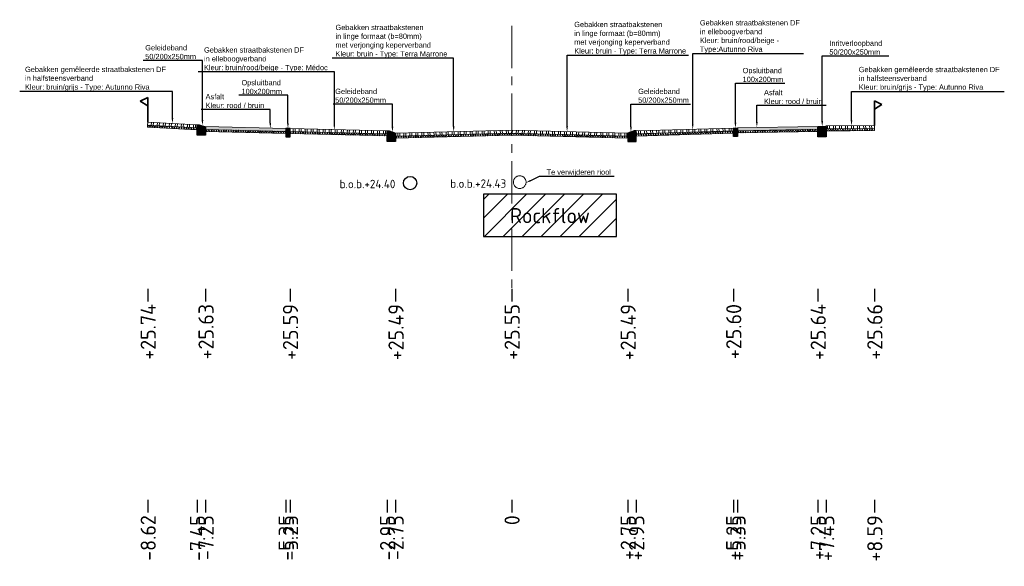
# Model space of a CAD drawing. Header units: metres. Extents: x 198530 to 198748, y 355169 to 355318.
# Tile 19 of 37: x 198570 to 198593, y 355303 to 355316. Entities that reach past the tile are written whole.
import ezdxf
from ezdxf import colors
from ezdxf.entities.mleader import LeaderData, LeaderLine
from ezdxf.math import Vec2, Vec3

# ---------------------------------------------------------------- set-up
doc = ezdxf.new("R2010")
doc.units = ezdxf.units.M
doc.linetypes.add('AM-AS', pattern=[16, 10, -2, 2, -2])
doc.linetypes.add('RI-GWA', pattern=[18.45, 6, -1.8, 1.75, -1.8, 1.75, -1.8, 1.75, -1.8])
doc.layers.get('Defpoints').update_dxf_attribs({"lineweight": 25})
for name, color, linetype, lineweight in [('B-WE-RI-GWA-BESTAANDE RIOLERING', 252, 'RI-GWA', 18), ('C3D-LABELS', 7, 'Continuous', 25), ('N-WE-AM-AS-G', 10, 'AM-AS', 18), ('N-WE-VH-VERHARDING_FUNDERING-G', 7, 'Continuous', 35), ('X-XX-AL-T25', 7, 'Continuous', 25)]:
    doc.layers.add(name, color=color, linetype=linetype, lineweight=lineweight)
for name, color, linetype in [('N-WE-AL-DETAIL-G', 7, 'Continuous'), ('N-WE-RI-DWA-NIEUWE RIOLERING', 7, 'Continuous'), ('N-WE-VH-ROCKFLOW-G', 10, 'Continuous')]:
    doc.layers.add(name, color=color, linetype=linetype)
doc.styles.add('NLCS-ISO', font='NLCS-ISO.ttf')
doc.styles.add('NLCS-ISO-M200-T25', font='NLCS-ISO.ttf', dxfattribs={"height": 0.5})
doc.styles.add('NLCS-ISO-M50-T25', font='NLCS-ISO.ttf', dxfattribs={"height": 0.125})
pattern_1 = [(60, (-3613.88653, -302.51122), (-0.0433012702, 0.025), []), (120, (-3613.88653, -302.51122), (-0.0433012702, -0.025), [])]

# ---------------------------------------------------------------- blocks, each defined once
blk = doc.blocks.new('*U12')
at = {"lineweight": 9}
h = blk.add_hatch(dxfattribs=at)
h.set_pattern_fill('ANSI32', color=252, scale=0.015, angle=47)
h.paths.add_polyline_path([(0, 0), (-2.75, -0.069), (-2.749, -0.139), (0.001, -0.07)])
h = blk.add_hatch(dxfattribs=at)
h.set_pattern_fill('AVH-ASFALT', color=252, scale=0.05, pattern_type=2)
h.set_pattern_definition(pattern_1)
h.paths.add_polyline_path([(0.001, -0.07), (-2.749, -0.139), (-2.749, -0.189), (0.001, -0.12)])
for points in [[(0.001, -0.12), (-2.749, -0.189), (-2.75, -0.069), (0, 0)], [(0.001, -0.07), (-2.749, -0.139)]]:
    blk.add_lwpolyline(points, dxfattribs=at)
at = {"layer": 'Defpoints', "color": 6, "lineweight": 9}
for points in [[(0, 0), (-2.75, -0.069), (-2.749, -0.139), (0.001, -0.07)], [(0.001, -0.07), (-2.749, -0.139), (-2.749, -0.189), (0.001, -0.12)]]:
    blk.add_lwpolyline(points, close=True, dxfattribs=at)
blk = doc.blocks.new('*U14')
at = {"lineweight": 9}
h = blk.add_hatch(dxfattribs=at)
h.set_pattern_fill('ANSI32', color=252, scale=0.015, angle=47)
h.paths.add_polyline_path([(0, 0), (-2.75, -0.069), (-2.749, -0.139), (0.001, -0.07)])
h = blk.add_hatch(dxfattribs=at)
h.set_pattern_fill('AVH-ASFALT', color=252, scale=0.05, pattern_type=2)
h.set_pattern_definition(pattern_1)
h.paths.add_polyline_path([(0.001, -0.07), (-2.749, -0.139), (-2.749, -0.189), (0.001, -0.12)])
for points in [[(0.001, -0.12), (-2.749, -0.189), (-2.75, -0.069), (0, 0)], [(0.001, -0.07), (-2.749, -0.139)]]:
    blk.add_lwpolyline(points, dxfattribs=at)
at = {"layer": 'Defpoints', "color": 6, "lineweight": 9}
for points in [[(0, 0), (-2.75, -0.069), (-2.749, -0.139), (0.001, -0.07)], [(0.001, -0.07), (-2.749, -0.139), (-2.749, -0.189), (0.001, -0.12)]]:
    blk.add_lwpolyline(points, close=True, dxfattribs=at)
blk = doc.blocks.new('Geleideband_5-20x25')
at = {"layer": 'N-WE-AL-DETAIL-G'}
h = blk.add_hatch(color=252, dxfattribs=at)
h.dxf.hatch_style = 1
h.paths.add_polyline_path([(0.2, -0.25), (0, -0.25), (0, 0), (0.05, 0), (0.2, -0.05)])
blk.add_lwpolyline([(0.2, -0.25), (0, -0.25), (0, 0), (0.05, 0), (0.2, -0.05)], close=True)
blk = doc.blocks.new('*U13')
at = {"lineweight": 9}
h = blk.add_hatch(dxfattribs=at)
h.set_pattern_fill('ANSI32', color=252, scale=0.015, angle=47)
h.paths.add_polyline_path([(0, 0), (-2.3, -0.057), (-2.299, -0.127), (0.001, -0.07)])
h = blk.add_hatch(dxfattribs=at)
h.set_pattern_fill('AVH-ASFALT', color=252, scale=0.05, pattern_type=2)
h.set_pattern_definition(pattern_1)
h.paths.add_polyline_path([(0.001, -0.07), (-2.299, -0.127), (-2.299, -0.177), (0.001, -0.12)])
for points in [[(0.001, -0.12), (-2.299, -0.177), (-2.3, -0.057), (0, 0)], [(0.001, -0.07), (-2.299, -0.127)]]:
    blk.add_lwpolyline(points, dxfattribs=at)
at = {"layer": 'Defpoints', "color": 6, "lineweight": 9}
for points in [[(0, 0), (-2.3, -0.057), (-2.299, -0.127), (0.001, -0.07)], [(0.001, -0.07), (-2.299, -0.127), (-2.299, -0.177), (0.001, -0.12)]]:
    blk.add_lwpolyline(points, close=True, dxfattribs=at)
blk = doc.blocks.new('Opsluitband_100x200')
at = {"layer": 'N-WE-AL-DETAIL-G'}
h = blk.add_hatch(color=252, dxfattribs=at)
h.dxf.hatch_style = 1
h.paths.add_polyline_path([(0.1, 0), (0, 0), (0, -0.2), (0.1, -0.2)])
blk.add_lwpolyline([(0, -0.2), (0, 0), (0.1, 0), (0.1, -0.2)], close=True)
blk = doc.blocks.new('*U103')
at = {"lineweight": 9}
h = blk.add_hatch(color=252, dxfattribs=at)
h.dxf.hatch_style = 1
h.paths.add_polyline_path([(0, 0), (-1.9, -0.048), (-1.899, -0.117), (0.001, -0.07)])
h = blk.add_hatch(dxfattribs=at)
h.set_pattern_fill('AVH-ASFALT', color=252, scale=0.05, pattern_type=2)
h.set_pattern_definition(pattern_1)
h.paths.add_polyline_path([(0.001, -0.07), (-1.899, -0.117), (-1.899, -0.167), (0.001, -0.12)])
for points in [[(0.001, -0.12), (-1.899, -0.167), (-1.9, -0.048), (0, 0)], [(0.001, -0.07), (-1.899, -0.117)]]:
    blk.add_lwpolyline(points, dxfattribs=at)
at = {"layer": 'Defpoints', "color": 6, "lineweight": 9}
for points in [[(0, 0), (-1.9, -0.048), (-1.899, -0.117), (0.001, -0.07)], [(0.001, -0.07), (-1.899, -0.117), (-1.899, -0.167), (0.001, -0.12)]]:
    blk.add_lwpolyline(points, close=True, dxfattribs=at)
blk = doc.blocks.new('*U89')
at = {"lineweight": 9}
h = blk.add_hatch(dxfattribs=at)
h.set_pattern_fill('ANSI32', color=252, scale=0.015, angle=47)
h.paths.add_polyline_path([(0, 0), (-1.17, -0.029), (-1.169, -0.099), (0.001, -0.07)])
h = blk.add_hatch(dxfattribs=at)
h.set_pattern_fill('AVH-ASFALT', color=252, scale=0.05, pattern_type=2)
h.set_pattern_definition(pattern_1)
h.paths.add_polyline_path([(0.001, -0.07), (-1.169, -0.099), (-1.169, -0.149), (0.001, -0.12)])
for points in [[(0.001, -0.12), (-1.169, -0.149), (-1.17, -0.029), (0, 0)], [(0.001, -0.07), (-1.169, -0.099)]]:
    blk.add_lwpolyline(points, dxfattribs=at)
at = {"layer": 'Defpoints', "color": 6, "lineweight": 9}
for points in [[(0, 0), (-1.17, -0.029), (-1.169, -0.099), (0.001, -0.07)], [(0.001, -0.07), (-1.169, -0.099), (-1.169, -0.149), (0.001, -0.12)]]:
    blk.add_lwpolyline(points, close=True, dxfattribs=at)
blk = doc.blocks.new('OBJ_Grens')
at = {"layer": 'N-WE-VH-VERHARDING_FUNDERING-G'}
for p, q in [((0, 0), (0, 0.586)), ((0, 0.586), (0.179, 0.496)), ((0.179, 0.496), (0, 0.386))]:
    blk.add_line(p, q, dxfattribs=at)
blk = doc.blocks.new('Inritverloopband_20x25')
at = {"layer": 'N-WE-AL-DETAIL-G'}
h = blk.add_hatch(color=252, dxfattribs=at)
h.dxf.hatch_style = 1
h.paths.add_polyline_path([(0.2, -0.25), (0, -0.25), (0, 0), (0.2, 0)])
blk.add_lwpolyline([(0.2, -0.25), (0, -0.25), (0, 0), (0.2, 0)], close=True)
blk.add_lwpolyline([(0.2, 0), (0.2, 0.01)])
blk = doc.blocks.new('*U90')
at = {"lineweight": 9}
h = blk.add_hatch(dxfattribs=at)
h.set_pattern_fill('ANSI32', color=252, scale=0.015, angle=47)
h.paths.add_polyline_path([(0, 0), (-1.14, -0.028), (-1.139, -0.098), (0.001, -0.07)])
h = blk.add_hatch(dxfattribs=at)
h.set_pattern_fill('AVH-ASFALT', color=252, scale=0.05, pattern_type=2)
h.set_pattern_definition(pattern_1)
h.paths.add_polyline_path([(0.001, -0.07), (-1.139, -0.098), (-1.139, -0.148), (0.001, -0.12)])
for points in [[(0.001, -0.12), (-1.139, -0.148), (-1.14, -0.028), (0, 0)], [(0.001, -0.07), (-1.139, -0.098)]]:
    blk.add_lwpolyline(points, dxfattribs=at)
at = {"layer": 'Defpoints', "color": 6, "lineweight": 9}
for points in [[(0, 0), (-1.14, -0.028), (-1.139, -0.098), (0.001, -0.07)], [(0.001, -0.07), (-1.139, -0.098), (-1.139, -0.148), (0.001, -0.12)]]:
    blk.add_lwpolyline(points, close=True, dxfattribs=at)

msp = doc.modelspace()

# ---------------------------------------------------------------- hatches: boundary and pattern name
at = {"layer": 'N-WE-VH-ROCKFLOW-G'}
h = msp.add_hatch(dxfattribs=at)
h.set_pattern_fill('ANSI31', color=256, scale=0.1)
h.set_pattern_definition([(45, (37.951, 22), (-0.22450640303, 0.22450640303), [])])
h.paths.add_polyline_path([(198581.091, 355311.042), (198584.241, 355311.042), (198584.241, 355312.042), (198581.091, 355312.042)])
h.paths.add_polyline_path([(198581.594, 355311.119), (198583.718, 355311.119), (198583.718, 355311.983), (198581.594, 355311.983)], flags=24)

# ---------------------------------------------------------------- linework, layer by layer
at = {"layer": 'B-WE-RI-GWA-BESTAANDE RIOLERING'}
msp.add_circle((198581.95, 355312.326), 0.15, dxfattribs=at)
at = {"layer": 'C3D-LABELS', "color": 7, "linetype": 'Continuous', "lineweight": 25}
for p, q in [((198573.14, 355309.802), (198573.14, 355309.502)), ((198574.51, 355309.802), (198574.51, 355309.502)), ((198576.51, 355309.802), (198576.51, 355309.502)), ((198579.01, 355309.802), (198579.01, 355309.502)), ((198581.76, 355309.802), (198581.76, 355309.502)), ((198584.51, 355309.802), (198584.51, 355309.502)), ((198587.01, 355309.802), (198587.01, 355309.502)), ((198589.011, 355309.802), (198589.011, 355309.502)), ((198590.351, 355309.802), (198590.351, 355309.502)), ((198573.14, 355304.803), (198573.14, 355304.503)), ((198574.31, 355304.803), (198574.31, 355304.503)), ((198574.51, 355304.803), (198574.51, 355304.503)), ((198576.41, 355304.803), (198576.41, 355304.503)), ((198576.51, 355304.803), (198576.51, 355304.503)), ((198578.81, 355304.803), (198578.81, 355304.503)), ((198579.01, 355304.803), (198579.01, 355304.503)), ((198581.76, 355304.803), (198581.76, 355304.503)), ((198584.51, 355304.803), (198584.51, 355304.503)), ((198584.71, 355304.803), (198584.71, 355304.503)), ((198587.01, 355304.803), (198587.01, 355304.503)), ((198587.11, 355304.803), (198587.11, 355304.503)), ((198589.011, 355304.803), (198589.011, 355304.503)), ((198589.211, 355304.803), (198589.211, 355304.503)), ((198590.351, 355304.803), (198590.351, 355304.503))]:
    msp.add_line(p, q, dxfattribs=at)
at = {"layer": 'N-WE-AM-AS-G', "ltscale": 0.1}
msp.add_lwpolyline([(198581.76, 355316.023), (198581.76, 355309.78)], dxfattribs=at)
at = {"layer": 'N-WE-AM-AS-G'}
msp.add_lwpolyline([(198573.14, 355313.713), (198573.14, 355314.082)], dxfattribs=at)
at = {"layer": 'N-WE-RI-DWA-NIEUWE RIOLERING'}
msp.add_circle((198579.354, 355312.304), 0.158, dxfattribs=at)
at = {"layer": 'N-WE-VH-ROCKFLOW-G'}
msp.add_lwpolyline([(198581.091, 355311.042), (198584.241, 355311.042), (198584.241, 355312.042), (198581.091, 355312.042)], close=True, dxfattribs=at)

# ---------------------------------------------------------------- block references
at = {"layer": 'N-WE-AL-DETAIL-G', "xscale": -1}
for name, p in [('OBJ_Grens', (198573.14, 355313.746)), ('*U103', (198574.51, 355313.645)), ('Opsluitband_100x200', (198576.51, 355313.595)), ('*U13', (198576.51, 355313.595)), ('*U14', (198581.76, 355313.556)), ('Geleideband_5-20x25', (198584.71, 355313.538))]:
    msp.add_blockref(name, p, dxfattribs=at)
at = {"layer": 'N-WE-AL-DETAIL-G'}
for name, p in [('OBJ_Grens', (198590.351, 355313.666)), ('Geleideband_5-20x25', (198574.31, 355313.685)), ('Geleideband_5-20x25', (198578.81, 355313.537)), ('*U12', (198581.76, 355313.556)), ('Inritverloopband_20x25', (198589.011, 355313.646))]:
    msp.add_blockref(name, p, dxfattribs=at)
at = {"layer": 'N-WE-AL-DETAIL-G', "xscale": -1}
for name, p, rotation in [('*U89', (198573.14, 355313.746), 358.4248269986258), ('*U13', (198584.71, 355313.537), 3.145721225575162)]:
    msp.add_blockref(name, p, dxfattribs=dict(at, rotation=rotation))
at = {"layer": 'N-WE-AL-DETAIL-G'}
for name, p, rotation in [('*U90', (198590.351, 355313.666), 359.0914376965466), ('Opsluitband_100x200', (198587.01, 355313.606), 0.0002486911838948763), ('*U103', (198589.011, 355313.646), 359.6986036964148)]:
    msp.add_blockref(name, p, dxfattribs=dict(at, rotation=rotation))

# ---------------------------------------------------------------- texts
at = {"layer": 'B-WE-RI-GWA-BESTAANDE RIOLERING', "insert": (198580.305, 355312.392), "char_height": 0.2, "attachment_point": 1, "style": 'NLCS-ISO-M200-T25'}
msp.add_mtext_dynamic_manual_height_columns('b.o.b.+24.43', width=1.70356, gutter_width=2.5, heights=[0.543], dxfattribs=at)
at = {"layer": 'C3D-LABELS', "color": 7, "linetype": 'Continuous', "lineweight": 25, "char_height": 0.36, "attachment_point": 6, "rotation": 90, "style": 'NLCS-ISO'}
for s, insert in [('+25.74', (198573.15, 355309.441)), ('+25.63', (198574.52, 355309.441)), ('+25.59', (198576.52, 355309.441)), ('+25.49', (198579.02, 355309.441)), ('+25.55', (198581.77, 355309.441)), ('+25.49', (198584.52, 355309.441)), ('+25.60', (198587.02, 355309.441)), ('+25.64', (198589.021, 355309.441)), ('+25.66', (198590.361, 355309.441)), ('-8.62', (198573.15, 355304.442)), ('-7.45', (198574.32, 355304.442)), ('-7.25', (198574.52, 355304.442)), ('-5.35', (198576.42, 355304.442)), ('-5.25', (198576.52, 355304.442)), ('-2.95', (198578.82, 355304.442)), ('-2.75', (198579.02, 355304.442)), ('0', (198581.77, 355304.442)), ('+2.75', (198584.52, 355304.442)), ('+2.95', (198584.72, 355304.442)), ('+5.25', (198587.02, 355304.442)), ('+5.35', (198587.12, 355304.442)), ('+7.25', (198589.021, 355304.442)), ('+7.45', (198589.221, 355304.442)), ('+8.59', (198590.361, 355304.442))]:
    msp.add_mtext(s, dxfattribs=dict(at, insert=insert))
at = {"layer": 'N-WE-VH-ROCKFLOW-G', "insert": (198581.72, 355311.713), "char_height": 0.36, "attachment_point": 1, "style": 'NLCS-ISO'}
msp.add_mtext('Rockflow', dxfattribs=at)
at = {"layer": 'X-XX-AL-T25', "insert": (198577.684, 355312.382), "char_height": 0.2, "attachment_point": 1, "style": 'NLCS-ISO-M200-T25'}
msp.add_mtext_dynamic_manual_height_columns('b.o.b.+24.40', width=1.70356, gutter_width=2.5, heights=[0.543], dxfattribs=at)

# ---------------------------------------------------------------- leaders
at = {"layer": 'X-XX-AL-T25'}
ml = msp.add_multileader_mtext('Standard', dxfattribs=at)
ml.set_content('{\\fArial|b0|i0|c0|p34;Gebakken straatbakstenen \\Pin linge formaat (b=80mm) \\Pmet verjonging keperverband\\PKleur: bruin - Type: Terra Marrone}', color=256, style='NLCS-ISO-M50-T25')
ml.set_leader_properties(color=256, linetype='ByLayer', lineweight=-1)
ml.build(insert=Vec2(0, 0))
ml.multileader.update_dxf_attribs({"text_left_attachment_type": 5, "text_right_attachment_type": 5, "dogleg_length": 0.125, "arrow_head_size": 0.125})
ctx = ml.context
ctx.base_point, ctx.char_height, ctx.arrow_head_size, ctx.landing_gap_size, ctx.plane_origin = Vec3(198577.541, 355315.259), 0.125, 0.125, 0.045, Vec3(198580.904, 355313.866)
ctx.left_attachment, ctx.right_attachment = 5, 5
notes = []
notes.append((ctx, [(1, (1, 1, 0), (198580.385, 355315.259), (-1, 0), 0.125, [(0, [(198580.385, 355313.519)], 0, [])])]))
ctx.mtext.insert, ctx.mtext.flow_direction = Vec3(198577.586, 355316.05), 5
ml = msp.add_multileader_mtext('Standard', dxfattribs=at)
ml.set_content('{\\fArial|b0|i0|c0|p34;Gebakken straatbakstenen \\Pin linge formaat (b=80mm) \\Pmet verjonging keperverband\\PKleur: bruin - Type: Terra Marrone}', color=256, style='NLCS-ISO-M50-T25')
ml.set_leader_properties(color=256, linetype='ByLayer', lineweight=-1)
ml.build(insert=Vec2(0, 0))
ml.multileader.update_dxf_attribs({"text_left_attachment_type": 5, "text_right_attachment_type": 5, "dogleg_length": 0.125, "arrow_head_size": 0.125})
ctx = ml.context
ctx.base_point, ctx.char_height, ctx.arrow_head_size, ctx.landing_gap_size, ctx.plane_origin = Vec3(198583.197, 355315.329), 0.125, 0.125, 0.045, Vec3(198583.591, 355313.869)
ctx.left_attachment, ctx.right_attachment = 5, 5
notes.append((ctx, [(0, (1, 1, 0), (198583.072, 355315.329), (1, 0), 0.125, [(0, [(198583.072, 355313.522)], 0, [])])]))
ctx.mtext.insert, ctx.mtext.flow_direction = Vec3(198583.242, 355316.12), 5
ml = msp.add_multileader_mtext('Standard', dxfattribs=at)
ml.set_content('{\\fArial|b0|i0|c0|p34;Gebakken straatbakstenen DF \\Pin elleboogverband\\PKleur: bruin/rood/beige - \\PType:Autunno Riva}', color=256, style='NLCS-ISO-M50-T25')
ml.set_leader_properties(color=256, linetype='ByLayer', lineweight=-1)
ml.build(insert=Vec2(0, 0))
ml.multileader.update_dxf_attribs({"text_left_attachment_type": 5, "text_right_attachment_type": 5, "dogleg_length": 0.125, "arrow_head_size": 0.125})
ctx = ml.context
ctx.base_point, ctx.char_height, ctx.arrow_head_size, ctx.landing_gap_size, ctx.plane_origin = Vec3(198586.173, 355315.369), 0.125, 0.125, 0.045, Vec3(198586.567, 355313.918)
ctx.left_attachment, ctx.right_attachment = 5, 5
notes.append((ctx, [(0, (1, 1, 0), (198586.048, 355315.369), (1, 0), 0.125, [(0, [(198586.048, 355313.571)], 0, [])])]))
ctx.mtext.insert, ctx.mtext.flow_direction = Vec3(198586.218, 355316.16), 5
ml = msp.add_multileader_mtext('Standard', dxfattribs=at)
ml.set_content('{\\fArial|b0|i0|c0|p34;Geleideband\\P50/200x250mm}', color=256, style='NLCS-ISO-M50-T25')
ml.set_leader_properties(color=256, linetype='ByLayer', lineweight=-1)
ml.build(insert=Vec2(0, 0))
ml.multileader.update_dxf_attribs({"text_left_attachment_type": 5, "text_right_attachment_type": 5, "dogleg_length": 0.125, "arrow_head_size": 0.125})
ctx = ml.context
ctx.base_point, ctx.char_height, ctx.arrow_head_size, ctx.landing_gap_size, ctx.plane_origin = Vec3(198573.035, 355315.208), 0.125, 0.125, 0.045, Vec3(198574.954, 355314.018)
ctx.left_attachment, ctx.right_attachment = 5, 5
notes.append((ctx, [(1, (1, 1, 0), (198574.435, 355315.208), (-1, 0), 0.125, [(0, [(198574.435, 355313.67)], 0, [])])]))
ctx.mtext.insert, ctx.mtext.flow_direction = Vec3(198573.08, 355315.57), 5
ml = msp.add_multileader_mtext('Standard', dxfattribs=at)
ml.set_content('{\\fArial|b0|i0|c0|p34;Inritverloopband \\P50/200x250mm}', color=256, style='NLCS-ISO-M50-T25')
ml.set_leader_properties(color=256, linetype='ByLayer', lineweight=-1)
ml.build(insert=Vec2(0, 0))
ml.multileader.update_dxf_attribs({"text_left_attachment_type": 5, "text_right_attachment_type": 5, "dogleg_length": 0.125, "arrow_head_size": 0.125})
ctx = ml.context
ctx.base_point, ctx.char_height, ctx.arrow_head_size, ctx.landing_gap_size, ctx.plane_origin = Vec3(198589.24, 355315.317), 0.125, 0.125, 0.045, Vec3(198589.635, 355313.992)
ctx.left_attachment, ctx.right_attachment = 5, 5
notes.append((ctx, [(0, (1, 1, 0), (198589.115, 355315.317), (1, 0), 0.125, [(0, [(198589.115, 355313.644)], 0, [])])]))
ctx.mtext.insert, ctx.mtext.flow_direction = Vec3(198589.285, 355315.677), 5
ml = msp.add_multileader_mtext('Standard', dxfattribs=at)
ml.set_content('{\\fArial|b0|i0|c0|p34;Gebakken straatbakstenen DF \\Pin elleboogverband\\PKleur: bruin/rood/beige - Type: Médoc}', color=256, style='NLCS-ISO-M50-T25')
ml.set_leader_properties(color=256, linetype='ByLayer', lineweight=-1)
ml.build(insert=Vec2(0, 0))
ml.multileader.update_dxf_attribs({"text_left_attachment_type": 5, "text_right_attachment_type": 5, "dogleg_length": 0.125, "arrow_head_size": 0.125})
ctx = ml.context
ctx.base_point, ctx.char_height, ctx.arrow_head_size, ctx.landing_gap_size, ctx.plane_origin = Vec3(198574.427, 355314.934), 0.125, 0.125, 0.045, Vec3(198578.078, 355313.912)
ctx.left_attachment, ctx.right_attachment = 5, 5
notes.append((ctx, [(1, (1, 1, 0), (198577.559, 355314.934), (-1, 0), 0.125, [(0, [(198577.559, 355313.565)], 0, [])])]))
ctx.mtext.insert, ctx.mtext.flow_direction = Vec3(198574.472, 355315.517), 5
ml = msp.add_multileader_mtext('Standard', dxfattribs=at)
ml.set_content('{\\fArial|b0|i0|c0|p34;Gebakken gemêleerde straatbakstenen DF \\Pin halfsteensverband\\PKleur: bruin/grijs - Type: Autunno Riva}', color=256, style='NLCS-ISO-M50-T25')
ml.set_leader_properties(color=256, linetype='ByLayer', lineweight=-1)
ml.build(insert=Vec2(0, 0))
ml.multileader.update_dxf_attribs({"text_left_attachment_type": 5, "text_right_attachment_type": 5, "dogleg_length": 0.125, "arrow_head_size": 0.125})
ctx = ml.context
ctx.base_point, ctx.char_height, ctx.arrow_head_size, ctx.landing_gap_size, ctx.plane_origin = Vec3(198570.187, 355314.472), 0.125, 0.125, 0.045, Vec3(198572.167, 355314.006)
ctx.left_attachment, ctx.right_attachment = 5, 5
notes.append((ctx, [(1, (1, 1, 0), (198573.724, 355314.472), (-1, 0), 0.125, [(0, [(198573.724, 355313.716)], 0, [])])]))
ctx.mtext.insert, ctx.mtext.flow_direction = Vec3(198570.232, 355315.057), 5
ml = msp.add_multileader_mtext('Standard', dxfattribs=at)
ml.set_content('{\\fArial|b0|i0|c0|p34;Gebakken gemêleerde straatbakstenen DF \\Pin halfsteensverband\\PKleur: bruin/grijs - Type: Autunno Riva}', color=256, style='NLCS-ISO-M50-T25')
ml.set_leader_properties(color=256, linetype='ByLayer', lineweight=-1)
ml.build(insert=Vec2(0, 0))
ml.multileader.update_dxf_attribs({"text_left_attachment_type": 5, "text_right_attachment_type": 5, "dogleg_length": 0.125, "arrow_head_size": 0.125})
ctx = ml.context
ctx.base_point, ctx.char_height, ctx.arrow_head_size, ctx.landing_gap_size, ctx.plane_origin = Vec3(198589.935, 355314.469), 0.125, 0.125, 0.045, Vec3(198588.253, 355314.003)
ctx.left_attachment, ctx.right_attachment = 5, 5
notes.append((ctx, [(0, (1, 1, 0), (198589.81, 355314.469), (1, 0), 0.125, [(0, [(198589.81, 355313.663)], 0, [])])]))
ctx.mtext.insert, ctx.mtext.flow_direction = Vec3(198589.98, 355315.054), 5
ml = msp.add_multileader_mtext('Standard', dxfattribs=at)
ml.set_content('{\\fArial|b0|i0|c0|p34;Opsluitband\\P100x200mm}', color=256, style='NLCS-ISO-M50-T25')
ml.set_leader_properties(color=256, linetype='ByLayer', lineweight=-1)
ml.build(insert=Vec2(0, 0))
ml.multileader.update_dxf_attribs({"text_left_attachment_type": 5, "text_right_attachment_type": 5, "dogleg_length": 0.125, "arrow_head_size": 0.125})
ctx = ml.context
ctx.base_point, ctx.char_height, ctx.arrow_head_size, ctx.landing_gap_size, ctx.plane_origin = Vec3(198587.185, 355314.668), 0.125, 0.125, 0.045, Vec3(198587.58, 355313.954)
ctx.left_attachment, ctx.right_attachment = 5, 5
notes.append((ctx, [(0, (1, 1, 0), (198587.06, 355314.668), (1, 0), 0.125, [(0, [(198587.06, 355313.606)], 0, [])])]))
ctx.mtext.insert, ctx.mtext.flow_direction = Vec3(198587.23, 355315.029), 5
ml = msp.add_multileader_mtext('Standard', dxfattribs=at)
ml.set_content('{\\fArial|b0|i0|c0|p34;Opsluitband\\P100x200mm}', color=256, style='NLCS-ISO-M50-T25')
ml.set_leader_properties(color=256, linetype='ByLayer', lineweight=-1)
ml.build(insert=Vec2(0, 0))
ml.multileader.update_dxf_attribs({"text_left_attachment_type": 5, "text_right_attachment_type": 5, "dogleg_length": 0.125, "arrow_head_size": 0.125})
ctx = ml.context
ctx.base_point, ctx.char_height, ctx.arrow_head_size, ctx.landing_gap_size, ctx.plane_origin = Vec3(198575.314, 355314.382), 0.125, 0.125, 0.045, Vec3(198576.979, 355313.943)
ctx.left_attachment, ctx.right_attachment = 5, 5
notes.append((ctx, [(1, (1, 1, 0), (198576.46, 355314.382), (-1, 0), 0.125, [(0, [(198576.46, 355313.595)], 0, [])])]))
ctx.mtext.insert, ctx.mtext.flow_direction = Vec3(198575.359, 355314.743), 5
ml = msp.add_multileader_mtext('Standard', dxfattribs=at)
ml.set_content('{\\fArial|b0|i0|c0|p34;Asfalt\\PKleur: rood / bruin}', color=256, style='NLCS-ISO-M50-T25')
ml.set_leader_properties(color=256, linetype='ByLayer', lineweight=-1)
ml.build(insert=Vec2(0, 0))
ml.multileader.update_dxf_attribs({"text_left_attachment_type": 5, "text_right_attachment_type": 5, "dogleg_length": 0.125, "arrow_head_size": 0.125})
ctx = ml.context
ctx.base_point, ctx.char_height, ctx.arrow_head_size, ctx.landing_gap_size, ctx.plane_origin = Vec3(198574.464, 355314.049), 0.125, 0.125, 0.045, Vec3(198576.561, 355314)
ctx.left_attachment, ctx.right_attachment = 5, 5
notes.append((ctx, [(1, (1, 1, 0), (198576.042, 355314.049), (-1, 0), 0.125, [(0, [(198576.042, 355313.599)], 0, [])])]))
ctx.mtext.insert, ctx.mtext.flow_direction = Vec3(198574.509, 355314.412), 5
ml = msp.add_multileader_mtext('Standard', dxfattribs=at)
ml.set_content('{\\fArial|b0|i0|c0|p34;Geleideband\\P50/200x250mm}', color=256, style='NLCS-ISO-M50-T25')
ml.set_leader_properties(color=256, linetype='ByLayer', lineweight=-1)
ml.build(insert=Vec2(0, 0))
ml.multileader.update_dxf_attribs({"text_left_attachment_type": 5, "text_right_attachment_type": 5, "dogleg_length": 0.125, "arrow_head_size": 0.125})
ctx = ml.context
ctx.base_point, ctx.char_height, ctx.arrow_head_size, ctx.landing_gap_size, ctx.plane_origin = Vec3(198577.535, 355314.174), 0.125, 0.125, 0.045, Vec3(198579.454, 355313.86)
ctx.left_attachment, ctx.right_attachment = 5, 5
notes.append((ctx, [(1, (1, 1, 0), (198578.935, 355314.174), (-1, 0), 0.125, [(0, [(198578.935, 355313.512)], 0, [])])]))
ctx.mtext.insert, ctx.mtext.flow_direction = Vec3(198577.58, 355314.537), 5
ml = msp.add_multileader_mtext('Standard', dxfattribs=at)
ml.set_content('{\\fArial|b0|i0|c0|p34;Geleideband\\P50/200x250mm}', color=256, style='NLCS-ISO-M50-T25')
ml.set_leader_properties(color=256, linetype='ByLayer', lineweight=-1)
ml.build(insert=Vec2(0, 0))
ml.multileader.update_dxf_attribs({"text_left_attachment_type": 5, "text_right_attachment_type": 5, "dogleg_length": 0.125, "arrow_head_size": 0.125})
ctx = ml.context
ctx.base_point, ctx.char_height, ctx.arrow_head_size, ctx.landing_gap_size, ctx.plane_origin = Vec3(198584.71, 355314.174), 0.125, 0.125, 0.045, Vec3(198585.104, 355313.86)
ctx.left_attachment, ctx.right_attachment = 5, 5
notes.append((ctx, [(0, (1, 1, 0), (198584.585, 355314.174), (1, 0), 0.125, [(0, [(198584.585, 355313.513)], 0, [])])]))
ctx.mtext.insert, ctx.mtext.flow_direction = Vec3(198584.755, 355314.537), 5
ml = msp.add_multileader_mtext('Standard', dxfattribs=at)
ml.set_content('{\\fArial|b0|i0|c0|p34;Asfalt\\PKleur: rood / bruin}', color=256, style='NLCS-ISO-M50-T25')
ml.set_leader_properties(color=256, linetype='ByLayer', lineweight=-1)
ml.build(insert=Vec2(0, 0))
ml.multileader.update_dxf_attribs({"text_left_attachment_type": 5, "text_right_attachment_type": 5, "dogleg_length": 0.125, "arrow_head_size": 0.125})
ctx = ml.context
ctx.base_point, ctx.char_height, ctx.arrow_head_size, ctx.landing_gap_size, ctx.plane_origin = Vec3(198587.692, 355314.146), 0.125, 0.125, 0.045, Vec3(198588.086, 355313.975)
ctx.left_attachment, ctx.right_attachment = 5, 5
notes.append((ctx, [(0, (1, 1, 0), (198587.567, 355314.146), (1, 0), 0.125, [(0, [(198587.567, 355313.627)], 0, [])])]))
ctx.mtext.insert, ctx.mtext.flow_direction = Vec3(198587.737, 355314.509), 5
ml = msp.add_multileader_mtext('Standard', dxfattribs=at)
ml.set_content('{\\fArial|b0|i0|c0|p34;Te verwijderen riool}', color=256, style='NLCS-ISO-M50-T25')
ml.set_leader_properties(color=256, linetype='ByLayer', lineweight=-1)
ml.build(insert=Vec2(0, 0))
ml.multileader.update_dxf_attribs({"text_left_attachment_type": 5, "text_right_attachment_type": 5, "dogleg_length": 0.125, "arrow_head_size": 0.125})
ctx = ml.context
ctx.base_point, ctx.char_height, ctx.arrow_head_size, ctx.landing_gap_size, ctx.plane_origin = Vec3(198582.542, 355312.464), 0.125, 0.125, 0.045, Vec3(198582.936, 355311.39)
ctx.left_attachment, ctx.right_attachment = 5, 5
notes.append((ctx, [(0, (1, 1, 0), (198582.417, 355312.464), (1, 0), 0.125, [(0, [(198582.099, 355312.311)], 0, [])])]))
ctx.mtext.insert, ctx.mtext.flow_direction = Vec3(198582.587, 355312.626), 5
for ctx, leaders in notes:
    for number, flags, end, landing, length, lines in leaders:
        leader = LeaderData()
        leader.index, (leader.has_last_leader_line, leader.has_dogleg_vector, leader.attachment_direction) = number, flags
        leader.last_leader_point, leader.dogleg_vector, leader.dogleg_length = Vec3(end), Vec3(landing), length
        for number, points, colour, breaks in lines:
            line = LeaderLine()
            line.index, line.vertices, line.color, line.breaks = number, Vec3.list(points), colors.encode_raw_color(colour), breaks
            leader.lines.append(line)
        ctx.leaders.append(leader)

doc.saveas('drawing.dxf')
